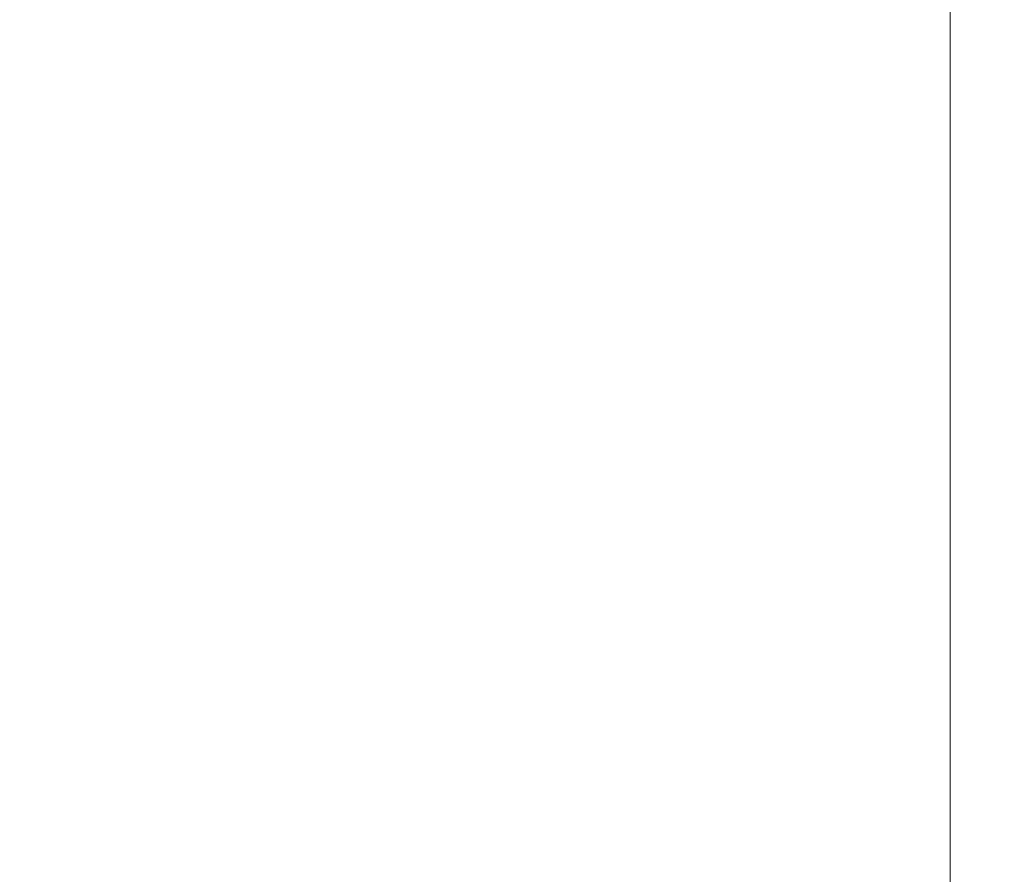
# Model space of a CAD drawing. Header units: inches. Extents: x -64 to 166, y 653 to 805.
# Tile 135 of 256: x -10.10019 to -10.09874, y 657.72785 to 657.72911. Entities that reach past the tile are written whole.
import ezdxf

# ---------------------------------------------------------------- set-up
doc = ezdxf.new("R2010")
doc.units = ezdxf.units.IN
doc.header["$MEASUREMENT"] = 0
doc.layers.add('A-FLOR-HRAL', color=1, linetype='Continuous', lineweight=9)

# ---------------------------------------------------------------- blocks, each defined once
blk = doc.blocks.new('Railing - 4_ x 4_-1398799-_3D_')
at = {"layer": 'A-FLOR-HRAL'}
mesh = blk.add_polyface(dxfattribs=at)
corners = [(2.4804688, 2.4804688, 36.8471518), (2.3554687, 2.3554687, 36.8471518), (-2.3554687, 2.3554687, 36.8471518), (-2.4804688, 2.4804688, 36.8471518)]
mesh.append_faces([[corners[k] for k in face] for face in [(0, 1, 2, 3)]])
mesh = blk.add_polyface(dxfattribs=at)
corners = [(2.3554687, 2.3554687, 36.8471518), (2.3492008, 2.3492008, 36.791522), (2.3307109, 2.3307109, 36.7386818), (2.3009266, 2.3009266, 36.6912804), (2.2613413, 2.2613413, 36.6516953), (2.2139397, 2.2139397, 36.6219091), (2.1610989, 2.1610989, 36.6034212), (2.1054688, 2.1054688, 36.5971527), (-2.1054688, 2.1054688, 36.5971527), (-2.1610989, 2.1610989, 36.6034212), (-2.2139397, 2.2139397, 36.6219091), (-2.2613413, 2.2613413, 36.6516953), (-2.3009266, 2.3009266, 36.6912804), (-2.3307109, 2.3307109, 36.7386818), (-2.3492008, 2.3492008, 36.791522), (-2.3554687, 2.3554687, 36.8471518)]
mesh.append_faces([[corners[k] for k in face] for face in [(1, 14, 15, 0)]], dxfattribs={"vtx0": -1})
mesh.append_faces([[corners[k] for k in face] for face in [(6, 9, 10, 5), (5, 10, 11, 4), (4, 11, 12, 3), (3, 12, 13, 2), (2, 13, 14, 1)]], dxfattribs={"vtx0": -1, "vtx2": -1})
mesh.append_faces([[corners[k] for k in face] for face in [(7, 8, 9, 6)]], dxfattribs={"vtx2": -1})
blk = doc.blocks.new('Railing - Railing-1497174-_3D_')
at = {"rotation": 89.99999999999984}
blk.add_blockref('Railing - 4_ x 4_-1398799-_3D_', (-7.7433508, 657.7278222, 1235.0653475), dxfattribs=at)

msp = doc.modelspace()

# ---------------------------------------------------------------- block references
at = {"layer": 'A-FLOR-HRAL'}
msp.add_blockref('Railing - Railing-1497174-_3D_', (0, 0), dxfattribs=at)

doc.saveas('drawing.dxf')
